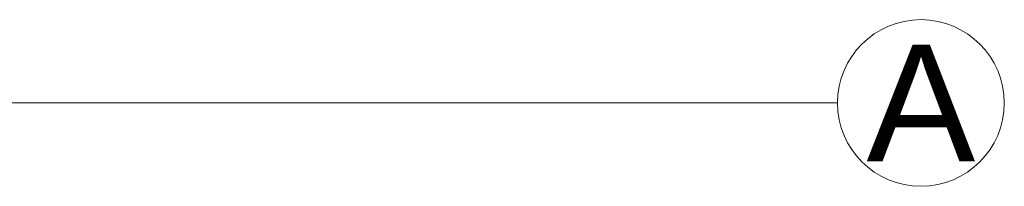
# Model space of a CAD drawing. Header units: millimetres. Extents: x -573548 to 674770, y -210017 to -47794.
# Tile 116 of 234: x 119165 to 122116, y -118670 to -118170. Entities that reach past the tile are written whole.
import ezdxf
from ezdxf.enums import TextEntityAlignment as Align

# ---------------------------------------------------------------- set-up
doc = ezdxf.new("R2010")
doc.units = ezdxf.units.MM
doc.layers.add('A.03 RZUT PARTERU_is$0$Structural - Grid', color=8, linetype='Continuous', lineweight=9)
doc.layers.add('A.03 RZUT PARTERU_is$0$Structural - Grid_Nr_pióra__17', color=8, linetype='Continuous', lineweight=9)
doc.styles.add('A.03 RZUT PARTERU_is$0$STYL_AUTOMATYCZNY_2', font='arial.ttf')

# ---------------------------------------------------------------- blocks, each defined once
blk = doc.blocks.new('A.03 RZUT PARTERU_is$0$Standardowy znacznik osi_3')
at = {"layer": 'A.03 RZUT PARTERU_is$0$Structural - Grid_Nr_pióra__17'}
blk.add_line((2962.2, 0), (0, 0), dxfattribs=at)
blk.add_circle((-250, 0), 250, dxfattribs=at)
at = {"layer": 'A.03 RZUT PARTERU_is$0$Structural - Grid_Nr_pióra__17', "style": 'A.03 RZUT PARTERU_is$0$STYL_AUTOMATYCZNY_2'}
for tag, p in [('AC_MarkerText_1_0', (-250, -335)), ('AC_MarkerText_1_1', (44118.7, -335))]:
    blk.add_attdef(tag, text='', height=350, rotation=180, dxfattribs=at).set_placement(p, align=Align.TOP_CENTER)
blk = doc.blocks.new('A.03 RZUT PARTERU_is')
at = {"layer": 'A.03 RZUT PARTERU_is$0$Structural - Grid'}
ref = blk.add_blockref('A.03 RZUT PARTERU_is$0$Standardowy znacznik osi_3', (776835.6, -93420.2), dxfattribs=dict(at, zscale=1000, rotation=180))
ref.add_attrib('AC_MarkerText_1', 'A', dxfattribs={"layer": 'A.03 RZUT PARTERU_is$0$Structural - Grid_Nr_pióra__17', "color": 20, "lineweight": 15, "true_color": 0xf73328, "height": 350, "rotation": 360, "style": 'A.03 RZUT PARTERU_is$0$STYL_AUTOMATYCZNY_2'}).set_placement((777085.6, -93245.2), align=Align.TOP_CENTER)

msp = doc.modelspace()

# ---------------------------------------------------------------- block references
at = {"color": 150}
msp.add_blockref('A.03 RZUT PARTERU_is', (-655219.6, -25000), dxfattribs=at)

doc.saveas('drawing.dxf')
